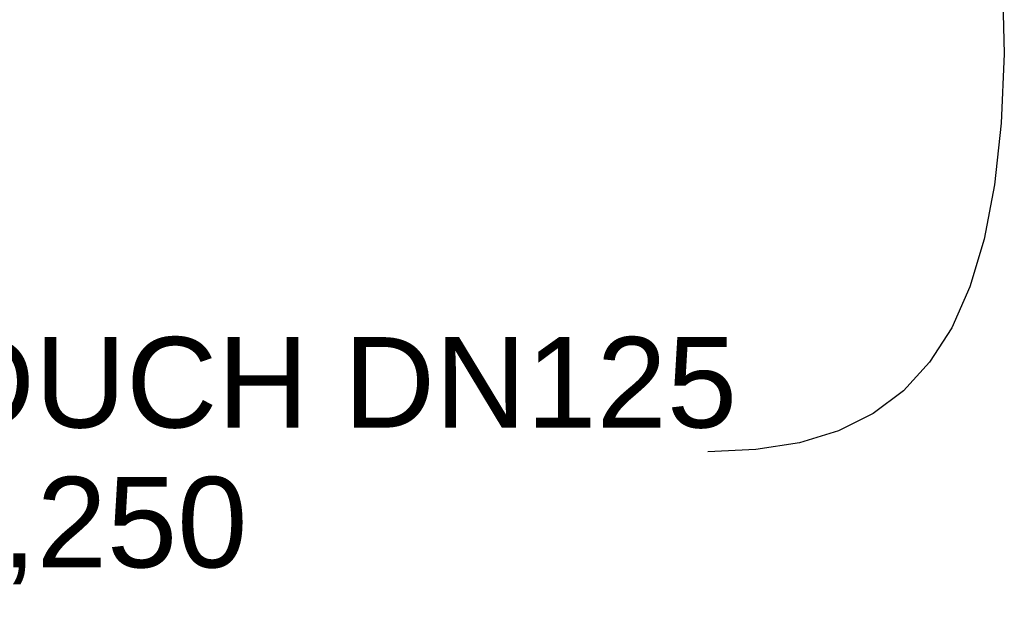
# Model space of a CAD drawing. Header units: millimetres. Extents: x -28761 to 4793, y -4271 to 20239.
# Tile 85 of 256: x -7200 to -5840, y -699 to 101. Entities that reach past the tile are written whole.
import ezdxf

# ---------------------------------------------------------------- set-up
doc = ezdxf.new("R2010")
doc.units = ezdxf.units.MM
doc.header["$MEASUREMENT"] = 0
doc.layers.add('5._POHLED ZÁPADNÍ_1_Anotace - SP', color=7, linetype='Continuous')
doc.layers.add('5._POHLED ZÁPADNÍ_1_Nové_Anotace - SP', color=7, linetype='Continuous')
doc.styles.add('GENEROVANÝ_STYL_1', font='txt')

msp = doc.modelspace()

# ---------------------------------------------------------------- linework, layer by layer
at = {"layer": '5._POHLED ZÁPADNÍ_1_Nové_Anotace - SP', "color": 1, "linetype": 'Continuous', "lineweight": 25, "flags": 128}
msp.add_lwpolyline([(-5869.3, 545.8), (-5845.3, 277.1), (-5839.6, 54), (-5843.9, -41.4), (-5853.2, -126.5), (-5867.6, -201.7), (-5887.3, -267.4), (-5912.3, -323.9), (-5942.8, -371.7), (-5979, -411.1), (-6020.9, -442.5), (-6068.8, -466.2), (-6122.7, -482.7), (-6182.8, -492.3), (-6249.1, -495.4)], dxfattribs=at)

# ---------------------------------------------------------------- texts
at = {"layer": '5._POHLED ZÁPADNÍ_1_Anotace - SP', "color": 1, "linetype": 'Continuous', "lineweight": 25, "insert": (-8217.1, -507.5), "char_height": 125, "attachment_point": 4, "line_spacing_factor": 0.926482, "style": 'GENEROVANÝ_STYL_1'}
msp.add_mtext('\\A1;{\\pql;\\fArial|b0|i0|c238|p38;NOVÝ PRŮDUCH DN125\\P\\pqc;\\fArial|b0|i0|c238|p38;P+0,\\fArial|b0|i0|c238|p38;250}', dxfattribs=at)

doc.saveas('drawing.dxf')
